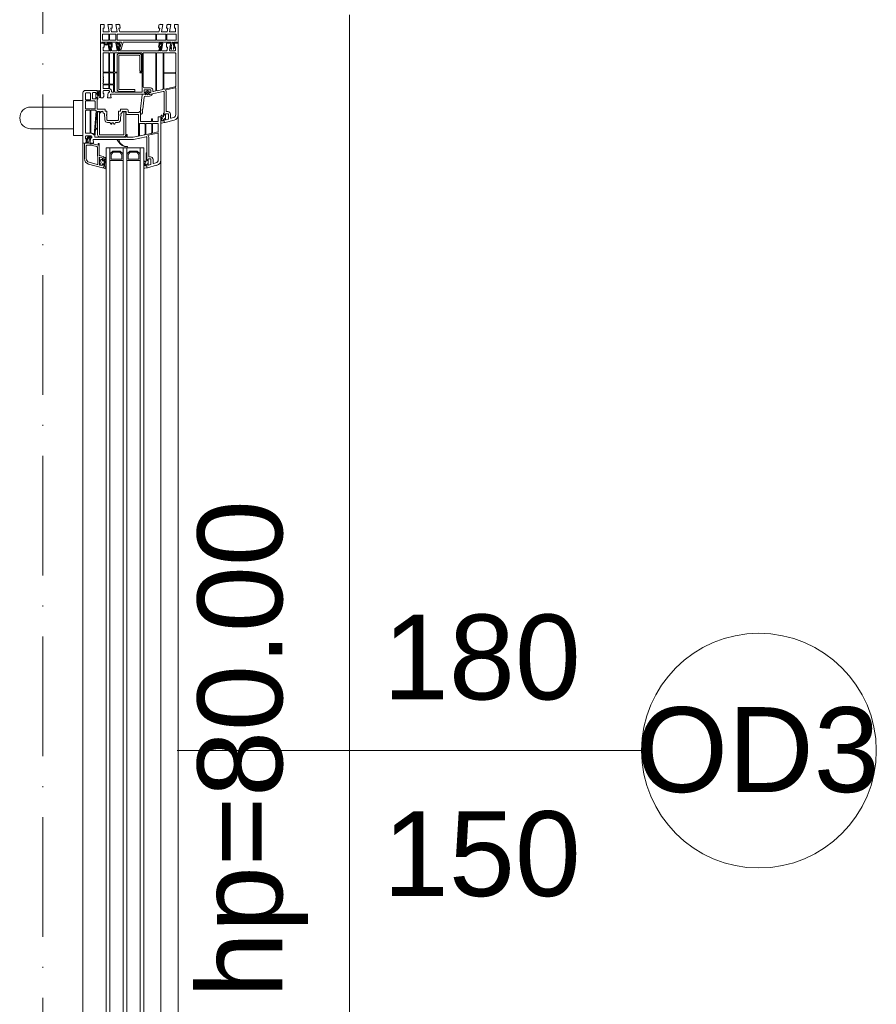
# Model space of a CAD drawing. Header units: millimetres. Extents: x -175722 to -110961, y 52375 to 104640.
# Tile 107 of 146: x -154471 to -154380, y 80000 to 80105. Entities that reach past the tile are written whole.
import ezdxf

# ---------------------------------------------------------------- set-up
doc = ezdxf.new("R2010")
doc.units = ezdxf.units.MM
doc.linetypes.add('Linia siatki', pattern=[19.05, 12.7, -3.175, 0, -3.175])
for name, color, linetype, lineweight in [('A-DETL-GENF', 92, 'Continuous', 5), ('A-GLAZ', 151, 'Continuous', 5), ('A-GLAZ-IDEN', 152, 'Continuous', 5), ('S-GRID', 1, 'Continuous', 5)]:
    doc.layers.add(name, color=color, linetype=linetype, lineweight=lineweight)
doc.styles.add('Arial_3', font='arial.ttf', dxfattribs={"height": 90})

# ---------------------------------------------------------------- blocks, each defined once
blk = doc.blocks.new('Windows_Gealan_S9000_One-Piece-Window-Turn-Tilt - Windows_Gealan_S9000_One-Piece-Window-Turn-Tilt-2443781-PARTER')
at = {"layer": 'A-DETL-GENF'}
for p, q in [((-750, 48.4), (-770, 48.4)), ((-770, 48.4), (-770, 44.4)), ((-770, 44.4), (-766, 44.4)), ((-766, 44.4), (-766, 45.4)), ((-766, 45.4), (-762, 45.4)), ((-762, 45.4), (-762, 39.1)), ((-753.4, 46.1), (-759.7, 46.1)), ((-759.7, 46.1), (-759.7, 36.1)), ((-753.4, 36.1), (-753.4, 46.1)), ((-751.1, 46.7), (-750, 47.4)), ((-751.1, 44.2), (-751.1, 46.7)), ((-746.2, 44.8), (-751.1, 44.2)), ((-751.1, 43.1), (-746.2, 43.7)), ((-751.1, 42.1), (-751.1, 43.1)), ((-746.2, 40.9), (-751.1, 42.1)), ((-674.3, 48.4), (-750, 48.4)), ((-750, 48.4), (-750, 44.4)), ((-750, 47.4), (-750, 48.4)), ((-750, 44.4), (-746, 44.4)), ((-743.2, 43.4), (-746.2, 44.8)), ((-746.2, 43.7), (-745.2, 43.4)), ((-746, 44.4), (-746, 45.4)), ((-746, 45.4), (-742.5, 45.4)), ((-745.2, 43.4), (-743.2, 43.4)), ((-742, 44.9), (-742, 39.7)), ((-739.8, 33.6), (-739.8, 45.2)), ((-739.3, 45.7), (-719.3, 45.7)), ((-718.8, 45.2), (-718.8, 33.6)), ((-718.1, 33.6), (-718.1, 45.2)), ((-717.6, 45.7), (-704.6, 45.7)), ((-703.8, 45), (-701.4, 33.7)), ((-700.7, 35.4), (-702.8, 45)), ((-702.3, 45.7), (-674.3, 45.7)), ((-671.2, 43.2), (-670.5, 40.7)), ((-666, 34.4), (-668.6, 43.9)), ((-762, 39.1), (-770, 40.6)), ((-770, 40.6), (-770, 37.6)), ((-762, 30.6), (-770, 32.1)), ((-770, 32.1), (-770, 29.1)), ((-769, 36.4), (-766, 35.9)), ((-766, 35.9), (-766, 37.3)), ((-766, 37.3), (-762, 36.6)), ((-762, 36.6), (-762, 30.6)), ((-759.7, 36.1), (-753.4, 36.1)), ((-753.4, 35.3), (-759.7, 35.3)), ((-759.7, 35.3), (-759.7, 25.3)), ((-753.4, 25.3), (-753.4, 35.3)), ((-751.1, -10), (-751.1, 40.9)), ((-751.1, 40.9), (-746.2, 39.6)), ((-742.6, 39.2), (-750, 40.6)), ((-750, 40.6), (-750, 35.9)), ((-750, 35.9), (-746, 35.9)), ((-742.6, 30.7), (-750, 32.1)), ((-750, 32.1), (-750, 28.5)), ((-746.2, 39.6), (-743.2, 41.2)), ((-745.2, 41.2), (-746.2, 40.9)), ((-746, 35.9), (-746, 37.1)), ((-746, 37.1), (-742.5, 36.5)), ((-743.2, 41.2), (-745.2, 41.2)), ((-742, 35.9), (-742, 31.2)), ((-739.8, 25.8), (-739.8, 31.9)), ((-739.4, 32.4), (-701.5, 32.4)), ((-719.3, 33.1), (-739.3, 33.1)), ((-701.9, 33.1), (-717.6, 33.1)), ((-701, 32), (-699.7, 25.9)), ((-696.1, 19.3), (-698.9, 32.5)), ((-678, 35.6), (-698.4, 35.6)), ((-698.2, 33.4), (-674.8, 33.4)), ((-677.5, 37.4), (-677.5, 36.1)), ((-674.8, 33.3), (-675.8, 33.3)), ((-675.3, 35.5), (-675.3, 37.4)), ((-675.3, 32.7), (-672.7, 32.7)), ((-671, 40.1), (-674.8, 40.1)), ((-674.8, 37.9), (-670, 37.9)), ((-674.8, 33.4), (-673.8, 34.1)), ((-673.8, 34.1), (-674.8, 33.3)), ((-673.8, 34.9), (-674.7, 34.9)), ((-673.8, 34.1), (-673.8, 34.9)), ((-670.3, 34.8), (-673.8, 34.8)), ((-673.8, 34.8), (-673.8, 34.1)), ((-669.3, 34.9), (-670.3, 34.9)), ((-670.3, 34.9), (-670.3, 34.1)), ((-670.3, 34), (-670.3, 34.8)), ((-670.3, 34.1), (-669.3, 33.4)), ((-669.3, 33.4), (-670.3, 34)), ((-669.4, 37.4), (-668.9, 35.4)), ((-669.3, 33.4), (-666.8, 33.4)), ((-665.9, 33.4), (-669.3, 33.4)), ((-665.2, 30.5), (-665.9, 33.4)), ((-769, 27.9), (-766, 27.4)), ((-766, 27.4), (-766, 28.8)), ((-766, 28.8), (-762.8, 28.2)), ((-762, 27.3), (-762, -13.1)), ((-759.7, 25.3), (-753.4, 25.3)), ((-759.7, 24.5), (-753.4, 24.5)), ((-759.7, -16.5), (-759.7, 24.5)), ((-759.7, 24.5), (-753.4, 24.5)), ((-753.4, 24.5), (-753.4, -16.5)), ((-753.4, 24.5), (-753.4, -16.5)), ((-749.5, 28), (-746, 27.4)), ((-749.1, 31), (-749.1, 28.8)), ((-742, 29.7), (-749.1, 31)), ((-749.1, 31), (-749.1, 28.8)), ((-742, 29.7), (-749.1, 31)), ((-749.1, 31), (-749.1, 28.8)), ((-749.1, 28.8), (-746.9, 28.4)), ((-749.1, 28.8), (-746.9, 28.4)), ((-746.9, 28.4), (-746.9, 29.7)), ((-746.9, 29.7), (-742, 28.8)), ((-746.9, 29.7), (-742, 28.8)), ((-746.9, 28.4), (-746.9, 29.7)), ((-746, 27.4), (-746, 28.6)), ((-746, 28.6), (-742.6, 28)), ((-742, 28.8), (-742, 29.7)), ((-742, 28.8), (-742, 29.7)), ((-742, 27.3), (-742, -13.2)), ((-739.8, 11.9), (-739.8, 24.2)), ((-700.2, 25.4), (-739.4, 25.4)), ((-739.4, 24.7), (-699.8, 24.7)), ((-699.4, 24.3), (-698.9, 22.1)), ((-626.3, 29.9), (-672, 29.9)), ((-672, 29.9), (-672, 26.9)), ((-672, 26.9), (-667.5, 26.9)), ((-667.5, 21), (-670, 21)), ((-670, 21), (-670, 20)), ((-669.5, 30.7), (-668.6, 30.7)), ((-667, 26.4), (-667, 21.5)), ((-664.8, 21.4), (-664.8, 26.7)), ((-664.3, 27.2), (-656.3, 27.2)), ((-655.9, 26.8), (-654.7, 21.5)), ((-652.7, 16.9), (-654.8, 26.5)), ((-654.3, 27.2), (-626.3, 27.2)), ((-623, 21.6), (-626.8, 21.6)), ((-623.2, 24.7), (-622.5, 22.2)), ((-618, 15.9), (-620.6, 25.4)), ((-703.7, 11.2), (-739, 11.2)), ((-702.8, 18.8), (-702.8, 12.1)), ((-700.6, 12.7), (-700.6, 18.7)), ((-700.1, 19.3), (-698.1, 19.3)), ((-698.1, 12.3), (-700.1, 12.3)), ((-698.3, 17.9), (-699.7, 16.1)), ((-699.7, 15.4), (-698.3, 13.6)), ((-697.6, 18.7), (-697.6, 17.9)), ((-697.6, 13.6), (-697.6, 12.8)), ((-697.4, 16.5), (-696, 16.5)), ((-696, 15.1), (-697.4, 15.1)), ((-697.1, 17.5), (-696.1, 17.5)), ((-696.4, 13.3), (-697, 13.9)), ((-696.1, 17.5), (-696.9, 17.5)), ((-696.9, 14), (-695.9, 14)), ((-696.1, 20.8), (-696.1, 19.3)), ((-695.6, 18.2), (-696.1, 19.3)), ((-696.1, 19.3), (-695.6, 18.2)), ((-695.5, 13.3), (-696.1, 11.6)), ((-696.1, -23.3), (-696.1, 12.6)), ((-696.1, 11.6), (-696.1, 10.1)), ((-694.7, 20), (-695.3, 20.5)), ((-693.9, 17.8), (-694.7, 20)), ((-693.5, 12.9), (-693.9, 17.8)), ((-680, 10.7), (-693, 12.3)), ((-675.8, 10.3), (-677.8, 10.5)), ((-670, 20), (-667.5, 20)), ((-667, 19.5), (-667, 8.9)), ((-664.8, 14.4), (-664.8, 19.7)), ((-664.8, 12.7), (-664.8, 7.8)), ((-655.2, 20.9), (-664.3, 20.9)), ((-664.3, 20.2), (-655, 20.2)), ((-653.7, 13.9), (-664.3, 13.9)), ((-653.4, 13.2), (-664.3, 13.2)), ((-654.3, 19.6), (-653.2, 14.5)), ((-651.8, 7.9), (-652.9, 12.7)), ((-648.1, 0.9), (-650.9, 14.2)), ((-630, 17.1), (-650.5, 17.1)), ((-650.5, 14.9), (-626.8, 14.9)), ((-626.8, 14.9), (-633.9, 14.9)), ((-633.3, 14.2), (-624.9, 14.2)), ((-629.5, 18.9), (-629.5, 17.6)), ((-627.3, 16.9), (-627.3, 18.8)), ((-626.8, 19.4), (-622, 19.4)), ((-625.8, 16.4), (-626.8, 16.4)), ((-626.8, 14.9), (-625.8, 15.6)), ((-625.8, 15.4), (-626.8, 14.9)), ((-625.8, 15.6), (-625.8, 16.4)), ((-622.3, 16.3), (-625.8, 16.3)), ((-625.8, 16.3), (-625.8, 15.4)), ((-624.9, 14.2), (-624.1, 13.9)), ((-621.3, 16.4), (-622.3, 16.4)), ((-622.3, 16.4), (-622.3, 15.6)), ((-622.3, 15.4), (-622.3, 16.3)), ((-622.3, 15.6), (-621.3, 14.9)), ((-621.3, 14.9), (-622.3, 15.4)), ((-620.8, 12.7), (-621.6, 12.7)), ((-621.6, 11.9), (-617.8, 11.9)), ((-621.4, 18.9), (-620.9, 16.9)), ((-621.3, 14.9), (-618.8, 14.9)), ((-617.9, 14.9), (-621.3, 14.9)), ((-617.4, 12.5), (-617.9, 14.9)), ((-739.8, -18.6), (-739.8, 9.5)), ((-739.3, 7), (-739.3, -14)), ((-739.2, 10.1), (-720, 10.1)), ((-737.3, -14), (-737.3, 7)), ((-720.3, 9.5), (-736.8, 9.5)), ((-736.8, 7.5), (-720.3, 7.5)), ((-720.3, 7.5), (-720.3, 9.5)), ((-719.5, 9.6), (-719.5, 8.3)), ((-718.5, 8.3), (-718.5, 9.6)), ((-718, 10.1), (-698.8, 10.1)), ((-698.8, 2.5), (-700.8, 2.5)), ((-700.8, 2.5), (-700.8, -14)), ((-698.8, -14), (-698.8, 2.5)), ((-698.3, 9.6), (-698.3, -18.7)), ((-696.1, 10.1), (-695.3, 10.1)), ((-695.3, 10.1), (-680.4, 8.5)), ((-680.4, 8.5), (-677.4, 8.4)), ((-667.5, 8.4), (-677.5, 8.4)), ((-677.5, 8.4), (-677.5, 7.5)), ((-677.5, 7.5), (-676.9, 6.9)), ((-677.4, 8.4), (-675.7, 8.7)), ((-676.6, 6.2), (-676.6, -4.1)), ((-674.4, -6.3), (-674.4, 5.7)), ((-673.9, 6.2), (-652, 6.2)), ((-664.3, 7.3), (-652.3, 7.3)), ((-651.4, 5.7), (-650.3, 0.6)), ((-650.3, 0.6), (-650.3, -5.3)), ((-648.1, -41.8), (-648.1, 0.9)), ((-635.6, 4.9), (-632.6, 7.9)), ((-635.6, -3.1), (-635.6, 4.9)), ((-634.4, 4.4), (-632.1, 6.7)), ((-634.4, -2.7), (-634.4, 4.4)), ((-632.1, 6.7), (-627, 6.7)), ((-627, 6.7), (-627, -4.9)), ((-625.8, 7.9), (-625.8, -6.1)), ((-743.6, -12), (-751.1, -10)), ((-680, -5.7), (-680, -13)), ((-677.2, -4.6), (-679, -4.6)), ((-677.8, -10.3), (-677.8, -7.1)), ((-677.5, -6.8), (-674.9, -6.8)), ((-677.3, -7.2), (-653.3, -7.2)), ((-677.3, -9.2), (-677.3, -7.2)), ((-653.3, -9.2), (-677.3, -9.2)), ((-650.8, -5.8), (-652.8, -5.8)), ((-652.8, -6.8), (-650.8, -6.8)), ((-652.8, -34.7), (-652.8, -9.7)), ((-650.8, -9.7), (-650.8, -34.7)), ((-650.3, -7.3), (-650.3, -39.5)), ((-632.6, -6.1), (-635.6, -3.1)), ((-635.6, -13.1), (-632.6, -10.1)), ((-632.1, -4.9), (-634.4, -2.7)), ((-627, -4.9), (-632.1, -4.9)), ((-625.8, -10.1), (-625.8, -24.1)), ((-770, -14.9), (-770, -17.8)), ((-770, -17.8), (-762, -16.4)), ((-766, -13.1), (-769, -13.7)), ((-766, -14.6), (-766, -13.1)), ((-762.8, -14), (-766, -14.6)), ((-762, -16.4), (-762, -22.4)), ((-753.4, -16.5), (-759.7, -16.5)), ((-759.7, -17.7), (-753.4, -17.7)), ((-759.7, -24.4), (-759.7, -17.7)), ((-753.4, -17.7), (-753.4, -24.4)), ((-751.1, -14.3), (-751.1, -11.7)), ((-751.1, -11.7), (-745.8, -13.2)), ((-750, -15.4), (-751.1, -14.3)), ((-751.1, -16.5), (-750, -15.4)), ((-751.1, -32.5), (-751.1, -16.5)), ((-750, -14.4), (-750, -17.8)), ((-750, -17.8), (-742.6, -16.5)), ((-746, -13.1), (-749.5, -13.8)), ((-749.1, -14.6), (-746.9, -14.2)), ((-749.1, -16.8), (-749.1, -14.6)), ((-742, -15.5), (-749.1, -16.8)), ((-746.9, -14.2), (-746.9, -15.5)), ((-746.9, -15.5), (-742, -14.6)), ((-746, -14.4), (-746, -13.1)), ((-742.5, -13.8), (-746, -14.4)), ((-745.8, -13.2), (-745.5, -14)), ((-744.9, -14.2), (-743.4, -12.7)), ((-742, -14.6), (-742, -15.5)), ((-742, -17), (-742, -21.7)), ((-739.8, -23.9), (-739.8, -20.7)), ((-720, -19.1), (-739.3, -19.1)), ((-739.3, -20.2), (-719.9, -20.2)), ((-701.3, -14.5), (-736.8, -14.5)), ((-736.8, -16.5), (-701.3, -16.5)), ((-719.5, -17.4), (-719.5, -18.7)), ((-719.4, -20.7), (-719.4, -23.9)), ((-718.7, -23.9), (-718.7, -20.7)), ((-718.5, -18.6), (-718.5, -17.4)), ((-718.2, -20.2), (-707.2, -20.2)), ((-698.8, -19.1), (-718, -19.1)), ((-706.7, -20.7), (-706.7, -23.9)), ((-706, -24), (-706, -20.7)), ((-705.6, -20.2), (-698.5, -20.2)), ((-698.3, -20.5), (-698.3, -21.9)), ((-680, -13), (-678, -13)), ((-678, -13), (-678, -15)), ((-678, -15), (-674.8, -15)), ((-672.5, -15), (-668.7, -15)), ((-668.2, -15.6), (-668.2, -26.7)), ((-666, -18), (-666, -15.5)), ((-664.5, -19), (-665.9, -18.2)), ((-648.1, -14.4), (-648.1, -16.1)), ((-635.6, -21.1), (-635.6, -13.1)), ((-634.4, -13.6), (-632.1, -11.3)), ((-634.4, -20.7), (-634.4, -13.6)), ((-632.1, -22.9), (-634.4, -20.7)), ((-632.1, -11.3), (-627, -11.3)), ((-627, -11.3), (-627, -22.9)), ((-766, -21.6), (-770, -21.6)), ((-770, -21.6), (-770, -26.3)), ((-770, -26.3), (-762, -24.9)), ((-766, -30.1), (-770, -30.1)), ((-770, -30.1), (-770, -34.1)), ((-766, -23.1), (-766, -21.6)), ((-762, -22.4), (-766, -23.1)), ((-766, -31.1), (-766, -30.1)), ((-762, -31.1), (-766, -31.1)), ((-762, -24.9), (-762, -31.1)), ((-753.4, -24.4), (-759.7, -24.4)), ((-759.7, -25.2), (-753.4, -25.2)), ((-759.7, -31.8), (-759.7, -25.2)), ((-753.4, -25.2), (-753.4, -31.8)), ((-751.1, -23.9), (-751.1, -25.3)), ((-749.2, -26.5), (-751.1, -23.9)), ((-751.1, -25.3), (-750.1, -26.7)), ((-750.1, -29.8), (-751.1, -31.2)), ((-751.1, -32.5), (-749.2, -29.9)), ((-751.1, -31.2), (-751.1, -32.5)), ((-746, -21.6), (-750, -21.6)), ((-750, -21.6), (-750, -26.3)), ((-750, -26.3), (-742.6, -25)), ((-746, -30.1), (-750, -30.1)), ((-750, -30.1), (-750, -34.1)), ((-749.1, -25.3), (-749.1, -22.5)), ((-749.1, -22.5), (-746.9, -22.5)), ((-742, -24), (-749.1, -25.3)), ((-746.9, -22.5), (-746.9, -24)), ((-746.9, -24), (-742, -23.1)), ((-746, -22.9), (-746, -21.6)), ((-742.5, -22.3), (-746, -22.9)), ((-746, -31.1), (-746, -30.1)), ((-742.5, -31.1), (-746, -31.1)), ((-742, -23.1), (-742, -24)), ((-742, -25.5), (-742, -30.6)), ((-739.8, -30.9), (-739.8, -25.6)), ((-719.9, -24.4), (-739.3, -24.4)), ((-739.3, -25.1), (-719.9, -25.1)), ((-719.4, -25.6), (-719.4, -30.9)), ((-718.7, -30.9), (-718.7, -25.6)), ((-707.2, -24.4), (-718.2, -24.4)), ((-718.2, -25.1), (-707.2, -25.1)), ((-706.7, -25.6), (-706.7, -30.9)), ((-706, -30.9), (-706, -25.6)), ((-702.2, -24.4), (-705.6, -24.4)), ((-705.5, -25.1), (-702.5, -25.1)), ((-702, -25.6), (-702, -30.9)), ((-699.8, -30.8), (-699.8, -25.3)), ((-699.2, -31.4), (-699.8, -30.8)), ((-697.5, -25.9), (-692, -26.8)), ((-693.5, -30.6), (-696.8, -30.6)), ((-696.8, -30.6), (-696.8, -31.4)), ((-692, -22.9), (-696.1, -23.3)), ((-692, -31.6), (-693.5, -30.6)), ((-692, -26.8), (-692, -22.9)), ((-678, -29.2), (-680, -29.2)), ((-680, -29.2), (-680, -37.1)), ((-674.8, -27.2), (-678, -27.2)), ((-678, -27.2), (-678, -29.2)), ((-668.7, -27.2), (-672.5, -27.2)), ((-670.7, -29.4), (-668.7, -29.4)), ((-666, -26.7), (-666, -24.4)), ((-665.8, -24), (-664.4, -23.2)), ((-665.7, -21.6), (-665.7, -20.9)), ((-632.6, -24.1), (-635.6, -21.1)), ((-627, -22.9), (-632.1, -22.9)), ((-629.9, -31.1), (-631, -35.1)), ((-626.5, -30.6), (-629.3, -30.6)), ((-628.8, -30.6), (-626.5, -30.6)), ((-626, -29.6), (-627.5, -29.6)), ((-626.5, -30.6), (-625.5, -31.4)), ((-625.5, -31.3), (-626.5, -30.6)), ((-622, -31.4), (-621, -30.6)), ((-621, -30.6), (-622, -31.3)), ((-621, -30.6), (-618.7, -30.6)), ((-618.5, -30.6), (-621, -30.6)), ((-617.7, -28.2), (-619, -29.2)), ((-618, -31), (-617, -28.9)), ((-618, -32.1), (-618, -31.2)), ((-770, -34.1), (-750, -34.1)), ((-753.4, -31.8), (-759.7, -31.8)), ((-750, -33.1), (-751.1, -32.5)), ((-750, -34.1), (-750, -33.1)), ((-750, -34.1), (-693, -34.1)), ((-719.9, -31.4), (-739.3, -31.4)), ((-714.9, -31.4), (-718.2, -31.4)), ((-702.5, -31.4), (-705.5, -31.4)), ((-697.1, -37.6), (-700, -37.6)), ((-700, -37.6), (-700, -50.1)), ((-699.8, -34.8), (-699.5, -37.7)), ((-699.5, -37.7), (-697.1, -37.7)), ((-696.8, -31.4), (-699.2, -31.4)), ((-693, -34.1), (-699.2, -34.1)), ((-698.9, -34.9), (-697.2, -34.9)), ((-698.6, -36.3), (-698.6, -37.1)), ((-698.6, -37.1), (-695, -37.1)), ((-697, -35.5), (-697.6, -36)), ((-697.6, -42.1), (-697.6, -39.1)), ((-697.6, -39.1), (-696.1, -39.1)), ((-697.1, -36.7), (-695, -36.5)), ((-696.1, -38.3), (-697.1, -37.6)), ((-697.1, -37.7), (-696.1, -38.2)), ((-696.1, -38.2), (-696.1, -39.1)), ((-696.1, -39.1), (-696.1, -38.3)), ((-696.1, -39.1), (-692.6, -39.1)), ((-696, -35.4), (-695.5, -34.8)), ((-695, -35.9), (-695.8, -36)), ((-695.5, -34.8), (-693.3, -34.8)), ((-691.1, -37), (-693.4, -37)), ((-691.6, -37.6), (-692.6, -38.4)), ((-692.6, -38.2), (-691.6, -37.7)), ((-692.6, -39.1), (-692.6, -38.2)), ((-692.6, -38.4), (-692.6, -39.1)), ((-692.6, -39.1), (-691.1, -39.1)), ((-692, -33.1), (-692, -31.6)), ((-680.5, -37.6), (-691.6, -37.6)), ((-691.6, -37.7), (-690.5, -37.7)), ((-691.1, -39.1), (-691.1, -42.1)), ((-688.9, -49.4), (-688.9, -40.3)), ((-688.4, -39.8), (-680.9, -39.8)), ((-680.4, -40.3), (-680.4, -49.4)), ((-678.9, -43.8), (-678.9, -39.5)), ((-677.9, -38.6), (-653, -40.8)), ((-677.8, -33.1), (-677.8, -31.9)), ((-677.8, -37.3), (-677.8, -35.1)), ((-660, -39.2), (-677.4, -37.6)), ((-677.3, -33.6), (-676.5, -33.6)), ((-677.3, -34.6), (-676.5, -34.6)), ((-677.3, -37.2), (-677.3, -35.2)), ((-677.3, -35.2), (-653.3, -35.2)), ((-653.3, -37.2), (-677.3, -37.2)), ((-676.3, -34.5), (-676.3, -33.8)), ((-659.8, -37.5), (-659.8, -39)), ((-659.6, -37.3), (-659, -37.3)), ((-658.8, -39), (-658.8, -37.4)), ((-650.8, -40), (-658.6, -39.3)), ((-652.9, -41.1), (-653.8, -41.8)), ((-644, -41.4), (-648.1, -41.8)), ((-644, -45.3), (-644, -41.4)), ((-643.7, -35.6), (-643.7, -36.6)), ((-631.6, -35.6), (-643.7, -35.6)), ((-643.7, -36.6), (-641.8, -36.6)), ((-641.8, -36.6), (-643.4, -42.3)), ((-640.5, -37.8), (-641.7, -42.5)), ((-630.4, -37.4), (-640, -37.4)), ((-629.5, -36.9), (-630.4, -37.4)), ((-622, -36.9), (-629.5, -36.9)), ((-629.2, -34.5), (-628.7, -32.6)), ((-621.5, -35.1), (-628.7, -35.1)), ((-628, -32.1), (-625.5, -32.1)), ((-625.5, -32.1), (-625.5, -31.3)), ((-625.5, -31.4), (-625.5, -32.2)), ((-623.8, -46.2), (-621.5, -37.6)), ((-622, -31.3), (-622, -32.1)), ((-622, -32.2), (-622, -31.4)), ((-622, -32.1), (-620.9, -32.1)), ((-621.9, -46.7), (-618, -32.1)), ((-620.4, -32.8), (-620.9, -34.7)), ((-697.3, -45.3), (-697.3, -49.4)), ((-691.6, -42.6), (-697.1, -42.6)), ((-690.4, -44.8), (-696.8, -44.8)), ((-696.8, -49.9), (-690.4, -49.9)), ((-689.9, -49.4), (-689.9, -45.3)), ((-680.9, -49.9), (-688.4, -49.9)), ((-678.9, -49.4), (-678.9, -45.5)), ((-655, -44.3), (-678.4, -44.3)), ((-678.4, -45), (-655, -45)), ((-655, -49.9), (-678.4, -49.9)), ((-654.5, -43.8), (-654.5, -43.2)), ((-654.5, -45.5), (-654.5, -49.4)), ((-651.8, -49.3), (-651.8, -43.8)), ((-651.2, -49.8), (-651.8, -49.3)), ((-648.8, -49.8), (-651.2, -49.8)), ((-651, -44.7), (-651, -47.3)), ((-651, -47.3), (-647.5, -49.3)), ((-643.5, -45.5), (-650.4, -44.2)), ((-650, -45.5), (-644, -46.6)), ((-650, -46.5), (-650, -45.5)), ((-647.2, -48.1), (-650, -46.5)), ((-645.7, -49), (-648.8, -49)), ((-648.8, -49), (-648.8, -49.8)), ((-647.5, -49.3), (-643.9, -48.9)), ((-644, -47.7), (-647.2, -48.1)), ((-644, -50.1), (-645.7, -49)), ((-644, -46.6), (-644, -47.7)), ((-643.9, -48.9), (-644, -51.1)), ((-644, -51.1), (-627.7, -51.1)), ((-643.5, -43.5), (-643.5, -45.5)), ((-641.9, -43.8), (-641.9, -48.5)), ((-641.3, -49.1), (-627.7, -49.1)), ((-697.5, -52.6), (-689.3, -52.6)), ((-689.3, -52.6), (-689.3, -62.6)), ((-652.3, -52.6), (-689.3, -52.6)), ((-652.3, -52.6), (-645, -52.6)), ((-652.3, -62.6), (-652.3, -52.6)), ((-689.3, -62.6), (-682.3, -62.6)), ((-682.3, -62.6), (-682.3, -108.1)), ((-682.3, -62.6), (-659.3, -62.6)), ((-659.3, -108.1), (-659.3, -62.6)), ((-659.3, -62.6), (-652.3, -62.6))]:
    blk.add_line(p, q, dxfattribs=at)
for centre, radius, start, end in [((-742.5, 44.9), 0.5, 0, 90), ((-739.3, 45.2), 0.5, 90, 180), ((-719.3, 45.2), 0.5, 0, 90), ((-717.6, 45.2), 0.5, 90, 180), ((-704.6, 44.9), 0.797, 12, 90), ((-702.3, 45.2), 0.5, 90, 192), ((-674.3, 42.4), 6, 15, 90), ((-674.3, 42.4), 3.3, 15, 90), ((-768.8, 37.6), 1.25, 180, 260), ((-742.5, 39.7), 0.5, 260, 0), ((-742.6, 35.9), 0.587, 0, 80), ((-739.3, 33.6), 0.5, 180, 270), ((-739.4, 31.9), 0.439, 90, 180), ((-719.3, 33.6), 0.5, 270, 0), ((-717.6, 33.6), 0.5, 180, 270), ((-701.9, 33.6), 0.5, 270, 12), ((-701.5, 31.8), 0.502, 12, 90), ((-700.2, 35.5), 0.5, 192, 304.3851), ((-698.4, 32.9), 2.7, 90, 124.3851), ((-698.2, 32.6), 0.727, 90, 192), ((-678, 36.1), 0.5, 270, 0), ((-674.8, 37.4), 2.7, 90, 180), ((-675.3, 33.3), 0.6, 170.5587, 270), ((-674.8, 37.4), 0.5, 90, 180), ((-674.7, 35.5), 0.611, 180, 270), ((-675.7, 39.8), 8.9, 284.6462, 291.2868), ((-672.7, 32.1), 0.579, 291.2868, 90), ((-675.6, 42.1), 11.7, 289.0553, 303.585), ((-671, 40.6), 0.5, 270, 15), ((-670, 37.2), 0.672, 15, 90), ((-669.3, 35.3), 0.449, 270, 15), ((-668.6, 31.6), 0.911, 270, 123.585), ((-666.8, 34.2), 0.826, 270, 15), ((-768.8, 29.1), 1.25, 180, 260), ((-763, 27.3), 1, 0, 80), ((-749.4, 28.5), 0.566, 180, 260), ((-742.5, 31.2), 0.5, 260, 0), ((-742.7, 27.3), 0.691, 0, 80), ((-739.4, 25.8), 0.442, 180, 270), ((-739.4, 24.2), 0.448, 90, 180), ((-700.1, 18.8), 2.7, 78.7442, 180), ((-700.2, 25.8), 0.464, 270, 12), ((-699.8, 24.2), 0.43, 12, 90), ((-699.5, 21.9), 0.551, 258.7442, 12), ((-673.3, 30.7), 0.5, 104.6462, 258.6715), ((-669.5, 49.9), 20, 258.6715, 264.3358), ((-671.8, 30.9), 0.114, 109.0553, 263.1547), ((-669.5, 49.9), 19.2, 263.1547, 270), ((-667.5, 26.4), 0.5, 360, 90), ((-667.5, 21.5), 0.5, 270, 0), ((-665.7, 30.4), 0.5, 299.3229, 12.6302), ((-664.3, 26.7), 0.5, 90, 180), ((-664.3, 21.4), 0.5, 180, 270), ((-656.3, 26.7), 0.429, 12, 90), ((-655.2, 21.4), 0.5, 270, 12), ((-654.3, 26.7), 0.5, 90, 192), ((-626.8, 18.9), 2.7, 90, 180), ((-626.3, 23.9), 6, 15, 90), ((-626.3, 23.9), 3.3, 15, 90), ((-623, 22.1), 0.5, 270, 15), ((-739, 11.9), 0.798, 180, 270), ((-703.7, 12.1), 0.929, 270, 0), ((-700.1, 18.7), 0.511, 90, 180), ((-700.1, 12.7), 0.497, 180, 270), ((-699.4, 15.8), 0.5, 132.7094, 227.2906), ((-697.9, 17.6), 0.431, 34.8135, 139.8302), ((-697.9, 13.9), 0.431, 220.1698, 325.1865), ((-698.1, 18.7), 0.523, 0, 90), ((-697.4, 15.8), 0.7, 90, 270), ((-698.1, 12.8), 0.504, 270, 360), ((-697.1, 17.9), 0.455, 180, 280.7472), ((-696.9, 18.3), 0.82, 214.8135, 271.0535), ((-696.9, 13.2), 0.82, 88.9465, 145.1865), ((-697.3, 13.6), 0.346, 47.6499, 180), ((-697.1, 12.6), 0.978, 0, 47.6499), ((-696, 19.8), 1.02, 45, 94.3213), ((-696.1, 18), 0.5, 271.0535, 22.1539), ((-696.1, 18), 0.5, 271.0535, 22.1539), ((-696, 15.8), 0.7, 270, 90), ((-695.9, 13.5), 0.5, 340.7852, 88.9465), ((-692.9, 13), 0.643, 184.487, 262.6274), ((-680.2, 9.7), 0.924, 32.6679, 82.6274), ((-677.9, 9.4), 1.09, 86.7854, 133.4769), ((-667.5, 19.5), 0.5, 360, 90), ((-664.3, 19.7), 0.5, 90, 180), ((-664.3, 14.4), 0.5, 180, 270), ((-664.3, 12.7), 0.5, 90, 180), ((-655, 19.4), 0.706, 12, 90), ((-653.7, 14.4), 0.5, 270, 12), ((-653.4, 12.6), 0.522, 12, 90), ((-652.2, 17), 0.5, 192, 304.1212), ((-650.5, 14.4), 2.7, 90, 124.1212), ((-650.5, 14.4), 0.5, 90, 192), ((-633.3, 14.8), 0.611, 171.5678, 270), ((-630, 17.6), 0.5, 270, 360), ((-626.8, 18.8), 0.503, 90, 180), ((-626.8, 16.9), 0.502, 180, 270), ((-624.8, 12.5), 0.4, 109.8534, 260.5386), ((-632, 31.9), 20.2, 290.4998, 292.9954), ((-621.6, 31.9), 20, 260.5386, 270), ((-624.3, 13.6), 0.364, 292.9954, 60), ((-627.7, 23.6), 11.7, 292.1252, 303.836), ((-621.6, 31.9), 19.2, 264.8462, 270), ((-622, 18.7), 0.632, 15, 90), ((-621.3, 16.8), 0.457, 270, 15), ((-620.8, 13.3), 0.655, 270, 123.836), ((-618.8, 15.7), 0.84, 270, 15), ((-617.8, 12.4), 0.5, 270, 12.6302), ((-739.2, 9.5), 0.559, 90, 180), ((-736.8, 7), 2.5, 90, 180), ((-736.8, 7), 0.5, 90, 180), ((-720, 9.6), 0.5, 0, 90), ((-719, 8.3), 0.5, 180, 360), ((-718, 9.6), 0.5, 90, 180), ((-698.8, 9.6), 0.5, 0, 90), ((-679, 10.5), 0.5, 212.6679, 313.4769), ((-677.6, 6.2), 1.01, 0, 45), ((-675.8, 9.5), 0.837, 281.0393, 86.7854), ((-673.9, 5.7), 0.5, 90, 180), ((-667.5, 8.9), 0.5, 270, 0), ((-664.3, 7.8), 0.528, 180, 270), ((-652.3, 7.8), 0.5, 270, 12), ((-652, 5.5), 0.616, 12, 90), ((-679, -5.7), 1, 90, 180), ((-677.5, -7.1), 0.297, 90, 180), ((-677.3, -10.3), 0.538, 180, 265.0095), ((-677.2, -4.1), 0.575, 270, 360), ((-674.9, -6.3), 0.5, 270, 0), ((-652.8, -6.3), 0.5, 90, 270), ((-653.3, -9.7), 2.5, 360, 90), ((-653.3, -9.7), 0.5, 0, 90), ((-650.8, -5.3), 0.5, 270, 0), ((-650.8, -7.3), 0.5, 360, 90), ((-649.6, -5.9), 8.98, 289.2207, 0.1126), ((-649.8, -6.2), 9.71, 296.0497, 2.5409), ((-640.3, -5.8), 0.25, 7.3608, 187.3608), ((-768.8, -14.9), 1.25, 100, 180), ((-763, -13.1), 0.959, 280, 360), ((-749.4, -14.4), 0.619, 100, 180), ((-745.2, -13.9), 0.406, 196.6263, 315.4941), ((-743.7, -12.4), 0.38, 315.4941, 75), ((-742.5, -17), 0.5, 0, 100), ((-742.6, -13.2), 0.587, 280, 0), ((-739.3, -18.6), 0.55, 180, 270), ((-739.3, -20.7), 0.5, 90, 180), ((-736.8, -14), 2.5, 180, 270), ((-736.8, -14), 0.5, 180, 270), ((-720, -18.7), 0.482, 270, 0), ((-719.9, -20.7), 0.5, 0, 90), ((-719, -17.4), 0.5, 0, 180), ((-718.2, -20.7), 0.5, 90, 180), ((-718, -18.6), 0.517, 180, 270), ((-707.2, -20.7), 0.5, 0, 90), ((-705.6, -20.7), 0.439, 90, 180), ((-701.3, -14), 2.5, 270, 0), ((-701.3, -14), 0.5, 270, 0), ((-698.8, -18.7), 0.487, 270, 0), ((-698.5, -20.5), 0.227, 0, 90), ((-677.5, -13), 2.2, 18.4888, 85.0095), ((-674.9, -12.1), 0.5, 198.4888, 294.743), ((-674.8, -13.9), 1.14, 270, 311.9233), ((-673.6, -15), 2.7, 67.5302, 114.743), ((-673.7, -15.2), 0.602, 49.0491, 131.9233), ((-672.5, -13.8), 1.22, 229.0491, 270), ((-670.3, -7.1), 5.9, 247.5302, 280.8171), ((-668.7, -15.5), 2.7, 0, 100.8171), ((-668.7, -15.6), 0.512, 0, 90), ((-665.7, -18), 0.284, 180, 238), ((-664.9, -20.9), 0.802, 87.6241, 180), ((-664.8, -19.5), 0.595, 267.6241, 58), ((-647.8, -14.4), 0.342, 44.6614, 180), ((-647.7, -16.1), 0.373, 180, 315.0744), ((-646.9, -13.5), 0.862, 224.6614, 289.2207), ((-642.4, -21.4), 7.18, 116.0497, 135.0744), ((-749, -26.2), 1.22, 205.6977, 248.2132), ((-749, -30.3), 1.22, 111.7868, 154.3023), ((-749.8, -28.2), 1, 291.7868, 68.2132), ((-749.8, -28.2), 1.8, 289.1665, 70.8878), ((-742.5, -25.5), 0.5, 0, 100), ((-742.6, -21.7), 0.631, 280, 0), ((-742.5, -30.6), 0.5, 270, 360), ((-739.3, -23.9), 0.5, 180, 270), ((-739.3, -25.6), 0.5, 90, 180), ((-739.3, -30.9), 0.5, 180, 270), ((-719.9, -23.9), 0.5, 270, 0), ((-719.9, -25.6), 0.5, 0, 90), ((-719.9, -30.9), 0.5, 270, 0), ((-718.2, -23.9), 0.5, 180, 270), ((-718.2, -25.6), 0.5, 90, 180), ((-718.2, -30.9), 0.5, 180, 270), ((-714.9, -30.9), 0.557, 270, 335.2448), ((-713.7, -31.5), 0.8, 25.3317, 155.2448), ((-712.5, -30.9), 0.5, 205.3317, 334.6683), ((-711.3, -31.5), 0.8, 25.3317, 154.6683), ((-710.2, -30.9), 0.5, 205.3317, 334.6683), ((-709, -31.5), 0.8, 23.1618, 154.6683), ((-707.5, -30.5), 0.965, 220.0748, 286.6313), ((-707.2, -23.9), 0.5, 270, 0), ((-707.2, -25.6), 0.5, 0, 90), ((-707.2, -30.9), 0.5, 270, 0), ((-705.6, -24), 0.447, 180, 270), ((-705.5, -25.6), 0.5, 90, 180), ((-705.5, -30.9), 0.5, 180, 270), ((-702.5, -25.6), 0.5, 0, 90), ((-702.5, -30.9), 0.5, 270, 0), ((-702.2, -23.9), 0.523, 270, 331.0496), ((-698.7, -25.8), 3.45, 91.0048, 151.0496), ((-698.7, -25.8), 1.25, 358.2162, 151.6424), ((-698.8, -21.9), 0.469, 271.0048, 0), ((-677.5, -29.3), 2.2, 272.5988, 341.5112), ((-674.9, -30.2), 0.5, 65.257, 161.5112), ((-674.8, -28.4), 1.14, 48.0767, 90), ((-673.6, -27.2), 2.7, 245.257, 289.3599), ((-673.7, -27.1), 0.602, 228.0767, 310.9509), ((-672.5, -28.5), 1.22, 90, 130.9509), ((-670.7, -35.6), 6.14, 90, 109.3599), ((-668.7, -26.7), 0.535, 270, 0), ((-668.7, -26.7), 2.7, 270, 0), ((-665.5, -24.4), 0.467, 122, 180), ((-665, -21.6), 0.651, 180, 288.7244), ((-664.7, -22.7), 0.554, 302, 108.7244), ((-629.3, -31.2), 0.624, 90, 165), ((-627.6, -30.1), 1.78, 107.8787, 178.0572), ((-628.8, -30.1), 0.542, 178.0572, 270), ((-625.2, -43.6), 15.4, 82.3113, 100.8695), ((-624.8, -37.8), 8.62, 79.8955, 108.6245), ((-623.7, -25.4), 4.81, 240.946, 298.7114), ((-623.2, -28.8), 0.514, 259.8955, 82.3113), ((-623, -13), 16.7, 275.8112, 284.2165), ((-618.7, -31.4), 0.825, 34.4007, 91.5993), ((-618.5, -31.2), 0.529, 0, 90), ((-617.4, -28.6), 0.494, 330.0258, 121.1785), ((-699.2, -34.7), 0.6, 90, 184.4585), ((-698.9, -35.3), 0.402, 90, 247.6166), ((-699.4, -36.3), 0.747, 4.4585, 67.6166), ((-697.2, -36.2), 0.529, 154.3204, 277.0491), ((-697.2, -35.2), 0.339, 309.9917, 90), ((-695.8, -35.7), 0.314, 129.5783, 277.0491), ((-694.9, -36.6), 0.775, 15.9193, 97.0491), ((-695, -36.8), 0.3, 270, 97.0491), ((-693.4, -36.2), 0.719, 195.9193, 270), ((-693, -34.6), 0.425, 219.9453, 90), ((-693, -33.1), 1, 270, 0), ((-691.1, -37.6), 0.61, 351.5132, 90), ((-688.4, -40.3), 0.5, 90, 180), ((-680.9, -40.3), 0.5, 0, 90), ((-680.5, -37.1), 0.5, 270, 0), ((-678, -39.5), 0.896, 85, 180), ((-677.4, -31.9), 0.419, 92.5988, 180), ((-677.3, -33.1), 0.5, 180, 270), ((-677.3, -35.1), 0.5, 90, 180), ((-677.4, -37.3), 0.385, 180, 265), ((-676.8, -34.1), 0.5, 270, 90), ((-676.5, -33.8), 0.166, 0, 90), ((-676.5, -34.5), 0.156, 270, 0), ((-660, -39), 0.166, 265, 0), ((-659.6, -37.5), 0.206, 90, 180), ((-659, -37.4), 0.175, 0, 90), ((-658.6, -39), 0.24, 180, 265), ((-653.3, -34.7), 2.5, 270, 0), ((-653.3, -34.7), 0.5, 270, 0), ((-653, -41), 0.185, 303.4682, 85), ((-650.8, -39.5), 0.5, 265, 0), ((-640, -37.9), 0.479, 90, 165), ((-631.6, -35), 0.643, 270, 345), ((-628.7, -34.6), 0.5, 165, 270), ((-628, -32.8), 0.653, 90, 165), ((-625.8, -33.2), 1.09, 75.0387, 301.9792), ((-623.6, -35.6), 2.16, 44.5045, 138.3537), ((-621.6, -33.1), 1.03, 244.8309, 287.4535), ((-621.6, -33.1), 1.03, 12.6987, 112.1513), ((-622, -37.4), 0.5, 345, 90), ((-621.5, -34.5), 0.628, 270, 345), ((-620.9, -32.6), 0.5, 345, 90), ((-697.5, -50.1), 2.5, 180, 270), ((-697.1, -42.1), 0.5, 180, 270), ((-696.8, -45.3), 0.5, 90, 180), ((-696.8, -49.4), 0.5, 180, 270), ((-691.6, -42.1), 0.5, 270, 0), ((-690.4, -45.3), 0.5, 0, 90), ((-690.4, -49.4), 0.5, 270, 0), ((-688.4, -49.4), 0.5, 180, 270), ((-680.9, -49.4), 0.5, 270, 0), ((-678.4, -43.8), 0.5, 180, 270), ((-678.4, -45.5), 0.5, 90, 180), ((-678.4, -49.4), 0.5, 180, 270), ((-655, -43.8), 0.5, 270, 0), ((-655, -45.5), 0.5, 0, 90), ((-655, -49.4), 0.5, 270, 0), ((-652.7, -43.2), 1.76, 127, 180), ((-650.7, -44.3), 1.25, 12.164, 151.6424), ((-650.5, -44.7), 0.481, 80, 180), ((-645, -51.6), 1, 270, 0), ((-639.2, -43.5), 4.35, 165, 180), ((-636.9, -43.8), 5, 165, 180), ((-641.3, -48.5), 0.6, 180, 270), ((-627.7, -45.1), 4, 270, 345), ((-627.7, -45.1), 6, 270, 345), ((-670.8, -108.1), 11.5, 180, 360)]:
    blk.add_arc(centre, radius, start, end, dxfattribs=at)
at = {"layer": 'A-GLAZ'}
for p, q in [((780, 230), (-780, 230)), ((-750, 48.4), (750, 48.4)), ((-639, 29.9), (639, 29.9)), ((639, 11.9), (-639, 11.9)), ((-639, 11.9), (-639, -28.1)), ((-639, 7.9), (639, 7.9)), ((-639, -6.1), (639, -6.1)), ((-639, -10.1), (639, -10.1)), ((-639, -24.1), (639, -24.1)), ((-639, -28.1), (639, -28.1)), ((-652.3, -52.6), (645, -52.6))]:
    blk.add_line(p, q, dxfattribs=at)
blk = doc.blocks.new('Etykieta Okna_LD - --700906-PARTER')
at = {"layer": 'A-GLAZ-IDEN'}
blk.add_line((0, 14.77), (0, 4.927), dxfattribs=at)
blk.add_circle((0, 2.438), 2.488, dxfattribs=at)
blk = doc.blocks.new('1')
at = {"layer": 'S-GRID', "linetype": 'Linia siatki'}
blk.add_line((-150320.15, 84663.31), (-150320.15, 86612.42), dxfattribs=at)
at = {"layer": 'A-DETL-GENF', "xscale": 0.1, "yscale": 0.1, "zscale": 0.1, "rotation": 270}
blk.add_blockref('Windows_Gealan_S9000_One-Piece-Window-Turn-Tilt - Windows_Gealan_S9000_One-Piece-Window-Turn-Tilt-2443781-PARTER', (-150310.65, 85219.25), dxfattribs=at)
at = {"layer": 'A-GLAZ-IDEN', "xscale": 4.999999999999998, "yscale": 4.999999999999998, "zscale": 4.999999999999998, "rotation": 89.99999999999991}
blk.add_blockref('Etykieta Okna_LD - --700906-PARTER', (-150232.08, 85219.25), dxfattribs=at)
at = {"layer": 'A-GLAZ-IDEN', "insert": (-150303.78, 85193.02), "char_height": 9, "width": 63.3333, "attachment_point": 1, "rotation": 90, "style": 'Arial_3'}
blk.add_mtext('hp=80.00', dxfattribs=at)
at = {"layer": 'A-GLAZ-IDEN', "char_height": 9, "attachment_point": 1, "style": 'Arial_3'}
for s, insert, width in [('180', (-150284.12, 85233.68), 25.2532), ('OD3', (-150257.32, 85223.86), 30.865), ('150', (-150284.12, 85212.83), 25.2532)]:
    blk.add_mtext(s, dxfattribs=dict(at, insert=insert, width=width))

msp = doc.modelspace()

# ---------------------------------------------------------------- block references
msp.add_blockref('1', (-4148.58187, -5192.22609))

doc.saveas('drawing.dxf')
